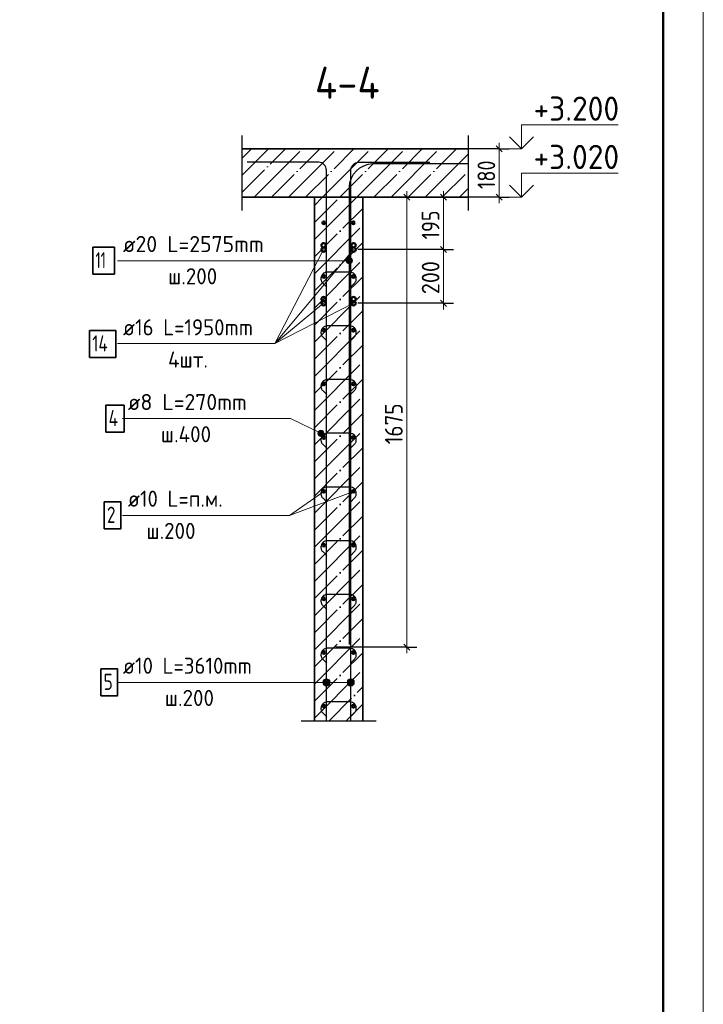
# Model space of a CAD drawing. Header units: millimetres. Extents: x -49773 to 2322955, y -3321 to 58485.
# Tile 38 of 256: x 176640 to 185129, y 8312 to 20531. Entities that reach past the tile are written whole.
import ezdxf

# ---------------------------------------------------------------- set-up
doc = ezdxf.new("R2010")
doc.units = ezdxf.units.MM
doc.linetypes.add('______11', pattern=[500, 400, -50, 0, -50])
doc.linetypes.add('______5', pattern=[1100, 800, -100, 100, -100])
for name, color, linetype, lineweight in [('Standard', 7, 'Continuous', 25), ('Арм.стержн. вертикальными 1', 22, 'Continuous', 35), ('Арм.стержн.горизонт. 1', 180, 'Continuous', 35), ('Арм.стержн.горизонт. 2', 202, 'Continuous', 35), ('Высотная отметки_ общее', 7, 'Continuous', 13), ('Перекрытие_ общее', 7, 'Continuous', 35), ('Размерная линия_ общее', 7, 'Continuous', 13), ('Стена_ общее', 7, 'Continuous', 35)]:
    doc.layers.add(name, color=color, linetype=linetype, lineweight=lineweight)
doc.layers.add('Арм.стержн. вертикальными 2', color=7, linetype='Continuous', lineweight=35, true_color=0x006e00)
doc.layers.add('Арм.стержн.Стяжки', color=7, linetype='Continuous', lineweight=35, true_color=0x501e0f)
doc.styles.add('ISOCPEUR', font='txt')

msp = doc.modelspace()

# ---------------------------------------------------------------- hatches: boundary and pattern name
at = {"layer": 'Арм.стержн. вертикальными 1', "linetype": 'Continuous', "lineweight": 13, "transparency": 33554687}
for points in [[(180411.2, 12329.4), (180427.4, 12268.2), (180427.4, 12345.6)], [(180411.2, 12329.4), (180427.4, 12268.2), (180427.4, 12345.6)], [(180427.4, 12345.6), (180449.9, 12261.9), (180449.9, 12351.9)], [(180427.4, 12345.6), (180449.9, 12261.9), (180449.9, 12351.9)], [(180427.4, 12345.6), (180427.4, 12268.2), (180449.9, 12261.9)], [(180427.4, 12345.6), (180427.4, 12268.2), (180449.9, 12261.9)], [(180449.9, 12351.9), (180449.9, 12261.9), (180472.4, 12268.2)], [(180449.9, 12351.9), (180472.4, 12268.2), (180472.4, 12345.6)], [(180449.9, 12351.9), (180449.9, 12261.9), (180472.4, 12268.2)], [(180449.9, 12351.9), (180472.4, 12268.2), (180472.4, 12345.6)], [(180472.4, 12345.6), (180472.4, 12268.2), (180488.6, 12284.4)], [(180472.4, 12345.6), (180488.6, 12284.4), (180488.6, 12329.4)], [(180472.4, 12345.6), (180472.4, 12268.2), (180488.6, 12284.4)], [(180472.4, 12345.6), (180488.6, 12284.4), (180488.6, 12329.4)], [(180711.2, 12329.4), (180727.4, 12268.2), (180727.4, 12345.6)], [(180711.2, 12329.4), (180727.4, 12268.2), (180727.4, 12345.6)], [(180727.4, 12345.6), (180749.9, 12261.9), (180749.9, 12351.9)], [(180727.4, 12345.6), (180749.9, 12261.9), (180749.9, 12351.9)], [(180727.4, 12345.6), (180727.4, 12268.2), (180749.9, 12261.9)], [(180727.4, 12345.6), (180727.4, 12268.2), (180749.9, 12261.9)], [(180749.9, 12351.9), (180749.9, 12261.9), (180772.4, 12268.2)], [(180749.9, 12351.9), (180772.4, 12268.2), (180772.4, 12345.6)], [(180749.9, 12351.9), (180749.9, 12261.9), (180772.4, 12268.2)], [(180749.9, 12351.9), (180772.4, 12268.2), (180772.4, 12345.6)], [(180772.4, 12345.6), (180772.4, 12268.2), (180788.6, 12284.4)], [(180772.4, 12345.6), (180788.6, 12284.4), (180788.6, 12329.4)], [(180772.4, 12345.6), (180772.4, 12268.2), (180788.6, 12284.4)], [(180772.4, 12345.6), (180788.6, 12284.4), (180788.6, 12329.4)], [(180411.2, 12284.4), (180411.2, 12329.4), (180404.9, 12306.9)], [(180411.2, 12284.4), (180411.2, 12329.4), (180404.9, 12306.9)], [(180411.2, 12329.4), (180411.2, 12284.4), (180427.4, 12268.2)], [(180411.2, 12329.4), (180411.2, 12284.4), (180427.4, 12268.2)], [(180488.6, 12329.4), (180488.6, 12284.4), (180494.9, 12306.9)], [(180488.6, 12329.4), (180488.6, 12284.4), (180494.9, 12306.9)], [(180711.2, 12284.4), (180711.2, 12329.4), (180704.9, 12306.9)], [(180711.2, 12284.4), (180711.2, 12329.4), (180704.9, 12306.9)], [(180711.2, 12329.4), (180711.2, 12284.4), (180727.4, 12268.2)], [(180711.2, 12329.4), (180711.2, 12284.4), (180727.4, 12268.2)], [(180788.6, 12329.4), (180788.6, 12284.4), (180794.9, 12306.9)], [(180788.6, 12329.4), (180788.6, 12284.4), (180794.9, 12306.9)]]:
    msp.add_hatch(color=7, dxfattribs=at).paths.add_polyline_path(points)
at = {"layer": 'Арм.стержн. вертикальными 2', "linetype": 'Continuous', "lineweight": 13, "transparency": 33554687}
for points in [[(180701, 17521.5), (180701, 17559), (180695.7, 17540.2)], [(180701, 17559), (180714.5, 17508), (180714.5, 17572.5)], [(180701, 17559), (180701, 17521.5), (180714.5, 17508)], [(180714.5, 17572.5), (180733.2, 17502.7), (180733.2, 17577.7)], [(180714.5, 17572.5), (180714.5, 17508), (180733.2, 17502.7)], [(180733.2, 17577.7), (180733.2, 17502.7), (180752, 17508)], [(180733.2, 17577.7), (180752, 17508), (180752, 17572.5)], [(180752, 17572.5), (180752, 17508), (180765.5, 17521.5)], [(180752, 17572.5), (180765.5, 17521.5), (180765.5, 17559)], [(180765.5, 17559), (180765.5, 17521.5), (180770.7, 17540.2)]]:
    msp.add_hatch(color=7, dxfattribs=at).paths.add_polyline_path(points)
at = {"layer": 'Арм.стержн.Стяжки', "linetype": 'Continuous', "lineweight": 13, "transparency": 33554687}
for points in [[(180342.7, 15395), (180359, 15428.8), (180346.1, 15414.2)], [(180359, 15428.8), (180342.7, 15395), (180349, 15377)], [(180359, 15428.8), (180349, 15377), (180377, 15435.1)], [(180377, 15435.1), (180349, 15377), (180363.6, 15364.1)], [(180377, 15435.1), (180363.6, 15364.1), (180396.2, 15431.7)], [(180396.2, 15431.7), (180363.6, 15364.1), (180382.7, 15360.7)], [(180396.2, 15431.7), (180382.7, 15360.7), (180410.8, 15418.8)], [(180410.8, 15418.8), (180382.7, 15360.7), (180400.8, 15367)], [(180410.8, 15418.8), (180400.8, 15367), (180417.1, 15400.8)], [(180417.1, 15400.8), (180400.8, 15367), (180413.6, 15381.6)]]:
    msp.add_hatch(color=7, dxfattribs=at).paths.add_polyline_path(points)

# ---------------------------------------------------------------- linework, layer by layer
at = {"layer": 'Standard', "color": 7, "linetype": 'Continuous', "lineweight": 25, "transparency": 33554687}
for p, q in [((179398.6, 19094.6), (179398.6, 18161.2)), ((182211.5, 18161.2), (182211.5, 19094.6)), ((181066.5, 11827.5), (180133.2, 11827.5))]:
    msp.add_line(p, q, dxfattribs=at)
at = {"layer": 'Standard', "color": 253, "linetype": '______11', "lineweight": 13, "true_color": 0xababab, "transparency": 33554687}
for p, q in [((179398.6, 18809.4), (179517.1, 18927.9)), ((179398.6, 18385.1), (179941.4, 18927.9)), ((179765.6, 18327.9), (180365.6, 18927.9)), ((180189.9, 18327.9), (180789.9, 18927.9)), ((180614.2, 18327.9), (181214.2, 18927.9)), ((181038.4, 18327.9), (181638.4, 18927.9)), ((181462.7, 18327.9), (182062.7, 18927.9)), ((181887, 18327.9), (182211.5, 18652.4))]:
    msp.add_line(p, q, dxfattribs=at)
at = {"layer": 'Standard', "color": 253, "linetype": '______5', "lineweight": 13, "true_color": 0xababab, "transparency": 33554687}
for p, q in [((179398.6, 18597.3), (179729.2, 18927.9)), ((179553.5, 18327.9), (180153.5, 18927.9)), ((179977.8, 18327.9), (180577.8, 18927.9)), ((180402, 18327.9), (181002, 18927.9)), ((180826.3, 18327.9), (181426.3, 18927.9)), ((181250.6, 18327.9), (181850.6, 18927.9)), ((181674.8, 18327.9), (182211.5, 18864.5)), ((182099.1, 18327.9), (182211.5, 18440.3))]:
    msp.add_line(p, q, dxfattribs=at)
at = {"layer": 'Standard', "color": 7, "linetype": 'Continuous', "lineweight": 35, "transparency": 33554687}
for p, q in [((182211.5, 18927.9), (179398.6, 18927.9)), ((179398.6, 18327.9), (180299.9, 18327.9)), ((180299.9, 18327.9), (180299.9, 11827.5)), ((180899.9, 11827.5), (180899.9, 18327.9)), ((180899.9, 18327.9), (182211.5, 18327.9))]:
    msp.add_line(p, q, dxfattribs=at)
at = {"layer": 'Standard', "color": 253, "linetype": '______11', "lineweight": 35, "true_color": 0xababab, "transparency": 33554687}
for p, q in [((180299.9, 18013.6), (180614.2, 18327.9)), ((180299.9, 17589.3), (180899.9, 18189.3)), ((180299.9, 17165.1), (180899.9, 17765.1)), ((180299.9, 16740.8), (180899.9, 17340.8)), ((180299.9, 16316.5), (180899.9, 16916.6)), ((180299.9, 15892.3), (180899.9, 16492.3)), ((180299.9, 15468), (180899.9, 16068)), ((180299.9, 15043.8), (180899.9, 15643.8)), ((180299.9, 14619.5), (180899.9, 15219.5)), ((180299.9, 14195.2), (180899.9, 14795.2)), ((180299.9, 13771), (180899.9, 14371)), ((180299.9, 13346.7), (180899.9, 13946.7)), ((180299.9, 12922.4), (180899.9, 13522.4)), ((180299.9, 12498.2), (180899.9, 13098.2)), ((180299.9, 12073.9), (180899.9, 12673.9)), ((180477.7, 11827.5), (180899.9, 12249.6))]:
    msp.add_line(p, q, dxfattribs=at)
at = {"layer": 'Standard', "color": 253, "linetype": '______5', "lineweight": 35, "true_color": 0xababab, "transparency": 33554687}
for p, q in [((180299.9, 17801.5), (180826.3, 18327.9)), ((180299.9, 18225.7), (180402, 18327.9)), ((180299.9, 17377.2), (180899.9, 17977.2)), ((180299.9, 16952.9), (180899.9, 17552.9)), ((180299.9, 16528.7), (180899.9, 17128.7)), ((180299.9, 16104.4), (180899.9, 16704.4)), ((180299.9, 15680.2), (180899.9, 16280.2)), ((180299.9, 15255.9), (180899.9, 15855.9)), ((180299.9, 14831.6), (180899.9, 15431.6)), ((180299.9, 14407.4), (180899.9, 15007.4)), ((180299.9, 13983.1), (180899.9, 14583.1)), ((180299.9, 13558.8), (180899.9, 14158.8)), ((180299.9, 13134.6), (180899.9, 13734.6)), ((180299.9, 12710.3), (180899.9, 13310.3)), ((180299.9, 12286), (180899.9, 12886)), ((180299.9, 11861.8), (180899.9, 12461.8)), ((180689.8, 11827.5), (180899.9, 12037.5))]:
    msp.add_line(p, q, dxfattribs=at)
at = {"layer": 'Standard', "color": 7, "linetype": 'Continuous', "lineweight": 13, "transparency": 33554687}
msp.add_line((180783.2, 14677.9), (179989.6, 14380), dxfattribs=at)
msp.add_lwpolyline([(125728.6, -1041.8), (185128.6, -1041.8), (185128.6, 40958.2), (125728.6, 40958.2), (125728.6, -1041.8)], close=True, dxfattribs=at)
at = {"layer": 'Standard', "color": 7, "linetype": 'Continuous', "lineweight": 50, "transparency": 33554687}
msp.add_lwpolyline([(127728.6, 40458.2), (184628.6, 40458.2), (184628.6, -541.8), (127728.6, -541.8), (127728.6, 40458.2)], close=True, dxfattribs=at)
at = {"layer": 'Арм.стержн. вертикальными 1', "color": 7, "linetype": 'Continuous', "lineweight": 13, "transparency": 33554687}
for p, q in [((180449.9, 12351.9), (180449.9, 12351.9)), ((180449.9, 12351.9), (180449.9, 12351.9)), ((180749.9, 12351.9), (180749.9, 12351.9)), ((180749.9, 12351.9), (180749.9, 12351.9)), ((177855.3, 12306.9), (179808.6, 12306.9)), ((179808.6, 12306.9), (180749.9, 12306.9)), ((179808.6, 12306.9), (180749.9, 12306.9)), ((179808.6, 12306.9), (180449.9, 12306.9)), ((179808.6, 12306.9), (180449.9, 12306.9)), ((180404.9, 12306.9), (180404.9, 12306.9)), ((180404.9, 12306.9), (180404.9, 12306.9)), ((180449.9, 12261.9), (180449.9, 12261.9)), ((180449.9, 12261.9), (180449.9, 12261.9)), ((180494.9, 12306.9), (180494.9, 12306.9)), ((180494.9, 12306.9), (180494.9, 12306.9)), ((180704.9, 12306.9), (180704.9, 12306.9)), ((180704.9, 12306.9), (180704.9, 12306.9)), ((180749.9, 12261.9), (180749.9, 12261.9)), ((180749.9, 12261.9), (180749.9, 12261.9)), ((180794.9, 12306.9), (180794.9, 12306.9)), ((180794.9, 12306.9), (180794.9, 12306.9))]:
    msp.add_line(p, q, dxfattribs=at)
at = {"layer": 'Арм.стержн. вертикальными 1', "color": 4, "linetype": 'Continuous', "lineweight": 25, "transparency": 33554687}
for points in [[(180449.9, 11827.5), (180449.9, 18665.6), (180447.4, 18683.3), (180441.4, 18701.5), (180432, 18718.2), (180420.6, 18731.9), (180406.9, 18743.4), (180390.1, 18752.8), (180371.9, 18758.8), (180354.2, 18761.2), (179466.5, 18761.2)], [(180449.9, 11827.5), (180449.9, 18665.6), (180447.4, 18683.3), (180441.4, 18701.5), (180432, 18718.2), (180420.6, 18731.9), (180406.9, 18743.4), (180390.1, 18752.8), (180371.9, 18758.8), (180354.2, 18761.2), (179466.5, 18761.2)], [(180749.9, 11827.5), (180749.9, 18665.6), (180752.3, 18683.3), (180758.3, 18701.5), (180767.7, 18718.2), (180779.2, 18731.9), (180792.9, 18743.4), (180809.6, 18752.8), (180827.8, 18758.8), (180845.5, 18761.2), (181733.2, 18761.2)], [(180749.9, 11827.5), (180749.9, 18665.6), (180752.3, 18683.3), (180758.3, 18701.5), (180767.7, 18718.2), (180779.2, 18731.9), (180792.9, 18743.4), (180809.6, 18752.8), (180827.8, 18758.8), (180845.5, 18761.2), (181733.2, 18761.2)]]:
    msp.add_lwpolyline(points, dxfattribs=at)
at = {"layer": 'Арм.стержн. вертикальными 1', "color": 7, "linetype": 'Continuous', "lineweight": 35, "transparency": 33554687}
msp.add_lwpolyline([(177648.6, 12140.2), (177855.3, 12140.2), (177855.3, 12473.6), (177648.6, 12473.6), (177648.6, 12140.2)], dxfattribs=at)
at = {"layer": 'Арм.стержн. вертикальными 1', "color": 7, "linetype": 'Continuous', "lineweight": 13, "transparency": 33554687}
for centre in [(180449.9, 12306.9), (180449.9, 12306.9), (180749.9, 12306.9), (180749.9, 12306.9)]:
    msp.add_circle(centre, 45, dxfattribs=at)
at = {"layer": 'Арм.стержн. вертикальными 2', "color": 7, "linetype": 'Continuous', "lineweight": 13, "transparency": 33554687}
for p, q in [((177855.3, 17540.2), (179888.6, 17540.2)), ((179888.6, 17540.2), (180733.2, 17540.2)), ((180695.7, 17540.2), (180695.7, 17540.2)), ((180733.2, 17577.7), (180733.2, 17577.7)), ((180733.2, 17502.7), (180733.2, 17502.7)), ((180770.7, 17540.2), (180770.7, 17540.2))]:
    msp.add_line(p, q, dxfattribs=at)
at = {"layer": 'Арм.стержн. вертикальными 2', "color": 33, "linetype": 'Continuous', "lineweight": 25, "true_color": 0xf0a546, "transparency": 33554687}
msp.add_lwpolyline([(180733.2, 12777.9), (180733.2, 18457.6), (180740.6, 18510.7), (180758.6, 18565.4), (180786.7, 18615.6), (180821.1, 18656.7), (180862.2, 18691.1), (180912.4, 18719.2), (180967, 18737.2), (181020.1, 18744.6), (182211.5, 18744.6)], dxfattribs=at)
at = {"layer": 'Арм.стержн. вертикальными 2', "color": 7, "linetype": 'Continuous', "lineweight": 35, "transparency": 33554687}
msp.add_lwpolyline([(177548.6, 17373.6), (177815.3, 17373.6), (177815.3, 17706.9), (177548.6, 17706.9), (177548.6, 17373.6)], dxfattribs=at)
at = {"layer": 'Арм.стержн. вертикальными 2', "color": 7, "linetype": 'Continuous', "lineweight": 13, "transparency": 33554687}
msp.add_circle((180733.2, 17540.2), 37.5, dxfattribs=at)
at = {"layer": 'Арм.стержн.горизонт. 1', "color": 7, "linetype": 'Continuous', "lineweight": 13, "transparency": 33554687}
for p, q in [((179989.6, 14380), (180416.5, 14677.9)), ((177916.2, 14380), (179989.6, 14380))]:
    msp.add_line(p, q, dxfattribs=at)
at = {"layer": 'Арм.стержн.горизонт. 1', "color": 7, "linetype": 'Continuous', "lineweight": 35, "transparency": 33554687}
msp.add_lwpolyline([(177689.6, 14213.3), (177896.2, 14213.3), (177896.2, 14546.7), (177689.6, 14546.7), (177689.6, 14213.3)], dxfattribs=at)
at = {"layer": 'Арм.стержн.горизонт. 1', "color": 4, "linetype": 'Continuous', "lineweight": 50, "transparency": 33554687}
for centre in [(180416.5, 18011.2), (180783.2, 18011.2), (180416.5, 17344.6), (180783.2, 17344.6), (180416.5, 16677.9), (180783.2, 16677.9), (180416.5, 16011.2), (180783.2, 16011.2), (180416.5, 15344.6), (180783.2, 15344.6), (180416.5, 14677.9), (180783.2, 14677.9), (180416.5, 14011.2), (180783.2, 14011.2), (180416.5, 13344.6), (180783.2, 13344.6), (180416.5, 12677.9), (180783.2, 12677.9), (180416.5, 12011.2), (180783.2, 12011.2)]:
    msp.add_circle(centre, 16.7, dxfattribs=at)
at = {"layer": 'Арм.стержн.горизонт. 2', "color": 7, "linetype": 'Continuous', "lineweight": 13, "transparency": 33554687}
for p, q in [((179808.6, 16513.5), (180786.5, 17677.9)), ((179808.6, 16513.5), (180413.4, 17677.9)), ((179808.6, 16513.5), (180413.2, 17011.2)), ((179808.6, 16513.5), (180786.5, 17011.2)), ((177855.3, 16513.5), (179808.6, 16513.5))]:
    msp.add_line(p, q, dxfattribs=at)
at = {"layer": 'Арм.стержн.горизонт. 2', "color": 7, "linetype": 'Continuous', "lineweight": 35, "transparency": 33554687}
msp.add_lwpolyline([(177508.6, 16340.2), (177835.3, 16340.2), (177835.3, 16673.6), (177508.6, 16673.6), (177508.6, 16340.2)], dxfattribs=at)
at = {"layer": 'Арм.стержн.горизонт. 2', "color": 5, "linetype": 'Continuous', "lineweight": 50, "true_color": 0x1c1cff, "transparency": 33554687}
for centre in [(180413.2, 17731.2), (180786.5, 17731.2), (180413.4, 17677.9), (180786.5, 17677.9), (180413.2, 17064.6), (180413.2, 17011.2), (180786.5, 17064.6), (180786.5, 17011.2)]:
    msp.add_circle(centre, 26.7, dxfattribs=at)
at = {"layer": 'Арм.стержн.Стяжки', "color": 7, "linetype": 'Continuous', "lineweight": 13, "transparency": 33554687}
for p, q in [((177916.2, 15580), (180002.9, 15580)), ((180002.9, 15580), (180379.9, 15397.9)), ((180346.1, 15414.2), (180346.1, 15414.2)), ((180396.2, 15431.7), (180396.2, 15431.7)), ((180363.6, 15364.1), (180363.6, 15364.1)), ((180413.6, 15381.6), (180413.6, 15381.6))]:
    msp.add_line(p, q, dxfattribs=at)
at = {"layer": 'Арм.стержн.Стяжки', "color": 40, "linetype": 'Continuous', "lineweight": 25, "transparency": 33554687}
for points in [[(180747.2, 17212.1), (180797.7, 17262.6), (180802.5, 17268.1), (180806.9, 17274.2), (180810.7, 17280.6), (180813.8, 17287.3), (180816.3, 17294.2), (180818.2, 17301.4), (180819.4, 17308.8), (180819.9, 17316.1), (180819.9, 17321.4), (180817.9, 17335.5), (180813.1, 17350.1), (180805.6, 17363.5), (180796.4, 17374.5), (180785.5, 17383.6), (180772.1, 17391.1), (180757.5, 17395.9), (180743.4, 17397.9), (180456.4, 17397.9), (180442.2, 17395.9), (180427.7, 17391.1), (180414.3, 17383.6), (180403.3, 17374.5), (180394.2, 17363.5), (180386.7, 17350.1), (180381.9, 17335.5), (180379.9, 17321.4), (180379.9, 17316.1), (180380.4, 17308.8), (180381.6, 17301.4), (180383.5, 17294.2), (180386, 17287.3), (180389.1, 17280.6), (180392.9, 17274.2), (180397.2, 17268.1), (180402.1, 17262.6), (180452.5, 17212.1)], [(180747.2, 16545.5), (180797.7, 16595.9), (180802.5, 16601.4), (180806.9, 16607.5), (180810.7, 16614), (180813.8, 16620.6), (180816.3, 16627.5), (180818.2, 16634.8), (180819.4, 16642.2), (180819.9, 16649.5), (180819.9, 16654.7), (180817.9, 16668.9), (180813.1, 16683.4), (180805.6, 16696.8), (180796.4, 16707.8), (180785.5, 16717), (180772.1, 16724.5), (180757.5, 16729.3), (180743.4, 16731.2), (180456.4, 16731.2), (180442.2, 16729.3), (180427.7, 16724.5), (180414.3, 16717), (180403.3, 16707.8), (180394.2, 16696.8), (180386.7, 16683.4), (180381.9, 16668.9), (180379.9, 16654.7), (180379.9, 16649.5), (180380.4, 16642.2), (180381.6, 16634.8), (180383.5, 16627.5), (180386, 16620.6), (180389.1, 16614), (180392.9, 16607.5), (180397.2, 16601.4), (180402.1, 16595.9), (180452.5, 16545.5)], [(180747.2, 15878.8), (180797.7, 15929.2), (180802.5, 15934.8), (180806.9, 15940.8), (180810.7, 15947.3), (180813.8, 15953.9), (180816.3, 15960.9), (180818.2, 15968.1), (180819.4, 15975.5), (180819.9, 15982.8), (180819.9, 15988), (180817.9, 16002.2), (180813.1, 16016.8), (180805.6, 16030.2), (180796.4, 16041.1), (180785.5, 16050.3), (180772.1, 16057.8), (180757.5, 16062.6), (180743.4, 16064.6), (180456.4, 16064.6), (180442.2, 16062.6), (180427.7, 16057.8), (180414.3, 16050.3), (180403.3, 16041.1), (180394.2, 16030.2), (180386.7, 16016.8), (180381.9, 16002.2), (180379.9, 15988), (180379.9, 15982.8), (180380.4, 15975.5), (180381.6, 15968.1), (180383.5, 15960.9), (180386, 15953.9), (180389.1, 15947.3), (180392.9, 15940.8), (180397.2, 15934.8), (180402.1, 15929.2), (180452.5, 15878.8)], [(180747.2, 15212.1), (180797.7, 15262.6), (180802.5, 15268.1), (180806.9, 15274.2), (180810.7, 15280.6), (180813.8, 15287.3), (180816.3, 15294.2), (180818.2, 15301.4), (180819.4, 15308.8), (180819.9, 15316.1), (180819.9, 15321.4), (180817.9, 15335.5), (180813.1, 15350.1), (180805.6, 15363.5), (180796.4, 15374.5), (180785.5, 15383.6), (180772.1, 15391.1), (180757.5, 15395.9), (180743.4, 15397.9), (180456.4, 15397.9), (180442.2, 15395.9), (180427.7, 15391.1), (180414.3, 15383.6), (180403.3, 15374.5), (180394.2, 15363.5), (180386.7, 15350.1), (180381.9, 15335.5), (180379.9, 15321.4), (180379.9, 15316.1), (180380.4, 15308.8), (180381.6, 15301.4), (180383.5, 15294.2), (180386, 15287.3), (180389.1, 15280.6), (180392.9, 15274.2), (180397.2, 15268.1), (180402.1, 15262.6), (180452.5, 15212.1)], [(180747.2, 14545.5), (180797.7, 14595.9), (180802.5, 14601.4), (180806.9, 14607.5), (180810.7, 14614), (180813.8, 14620.6), (180816.3, 14627.5), (180818.2, 14634.8), (180819.4, 14642.2), (180819.9, 14649.5), (180819.9, 14654.7), (180817.9, 14668.9), (180813.1, 14683.4), (180805.6, 14696.8), (180796.4, 14707.8), (180785.5, 14717), (180772.1, 14724.5), (180757.5, 14729.3), (180743.4, 14731.2), (180456.4, 14731.2), (180442.2, 14729.3), (180427.7, 14724.5), (180414.3, 14717), (180403.3, 14707.8), (180394.2, 14696.8), (180386.7, 14683.4), (180381.9, 14668.9), (180379.9, 14654.7), (180379.9, 14649.5), (180380.4, 14642.2), (180381.6, 14634.8), (180383.5, 14627.5), (180386, 14620.6), (180389.1, 14614), (180392.9, 14607.5), (180397.2, 14601.4), (180402.1, 14595.9), (180452.5, 14545.5)], [(180747.2, 13878.8), (180797.7, 13929.2), (180802.5, 13934.8), (180806.9, 13940.8), (180810.7, 13947.3), (180813.8, 13953.9), (180816.3, 13960.9), (180818.2, 13968.1), (180819.4, 13975.5), (180819.9, 13982.8), (180819.9, 13988), (180817.9, 14002.2), (180813.1, 14016.8), (180805.6, 14030.2), (180796.4, 14041.1), (180785.5, 14050.3), (180772.1, 14057.8), (180757.5, 14062.6), (180743.4, 14064.6), (180456.4, 14064.6), (180442.2, 14062.6), (180427.7, 14057.8), (180414.3, 14050.3), (180403.3, 14041.1), (180394.2, 14030.2), (180386.7, 14016.8), (180381.9, 14002.2), (180379.9, 13988), (180379.9, 13982.8), (180380.4, 13975.5), (180381.6, 13968.1), (180383.5, 13960.9), (180386, 13953.9), (180389.1, 13947.3), (180392.9, 13940.8), (180397.2, 13934.8), (180402.1, 13929.2), (180452.5, 13878.8)], [(180747.2, 13212.1), (180797.7, 13262.6), (180802.5, 13268.1), (180806.9, 13274.2), (180810.7, 13280.6), (180813.8, 13287.3), (180816.3, 13294.2), (180818.2, 13301.4), (180819.4, 13308.8), (180819.9, 13316.1), (180819.9, 13321.4), (180817.9, 13335.5), (180813.1, 13350.1), (180805.6, 13363.5), (180796.4, 13374.5), (180785.5, 13383.6), (180772.1, 13391.1), (180757.5, 13395.9), (180743.4, 13397.9), (180456.4, 13397.9), (180442.2, 13395.9), (180427.7, 13391.1), (180414.3, 13383.6), (180403.3, 13374.5), (180394.2, 13363.5), (180386.7, 13350.1), (180381.9, 13335.5), (180379.9, 13321.4), (180379.9, 13316.1), (180380.4, 13308.8), (180381.6, 13301.4), (180383.5, 13294.2), (180386, 13287.3), (180389.1, 13280.6), (180392.9, 13274.2), (180397.2, 13268.1), (180402.1, 13262.6), (180452.5, 13212.1)], [(180747.2, 12545.5), (180797.7, 12595.9), (180802.5, 12601.4), (180806.9, 12607.5), (180810.7, 12614), (180813.8, 12620.6), (180816.3, 12627.5), (180818.2, 12634.8), (180819.4, 12642.1), (180819.9, 12649.5), (180819.9, 12654.7), (180817.9, 12668.9), (180813.1, 12683.4), (180805.6, 12696.8), (180796.4, 12707.8), (180785.5, 12717), (180772.1, 12724.5), (180757.5, 12729.3), (180743.4, 12731.2), (180456.4, 12731.2), (180442.2, 12729.3), (180427.7, 12724.5), (180414.3, 12717), (180403.3, 12707.8), (180394.2, 12696.8), (180386.7, 12683.4), (180381.9, 12668.9), (180379.9, 12654.7), (180379.9, 12649.5), (180380.4, 12642.1), (180381.6, 12634.8), (180383.5, 12627.5), (180386, 12620.6), (180389.1, 12614), (180392.9, 12607.5), (180397.2, 12601.4), (180402.1, 12595.9), (180452.5, 12545.5)], [(180747.2, 11878.8), (180797.7, 11929.2), (180802.5, 11934.8), (180806.9, 11940.8), (180810.7, 11947.3), (180813.8, 11953.9), (180816.3, 11960.9), (180818.2, 11968.1), (180819.4, 11975.5), (180819.9, 11982.8), (180819.9, 11988), (180817.9, 12002.2), (180813.1, 12016.8), (180805.6, 12030.2), (180796.4, 12041.1), (180785.5, 12050.3), (180772.1, 12057.8), (180757.5, 12062.6), (180743.4, 12064.6), (180456.4, 12064.6), (180442.2, 12062.6), (180427.7, 12057.8), (180414.3, 12050.3), (180403.3, 12041.1), (180394.2, 12030.2), (180386.7, 12016.8), (180381.9, 12002.2), (180379.9, 11988), (180379.9, 11982.8), (180380.4, 11975.5), (180381.6, 11968.1), (180383.5, 11960.9), (180386, 11953.9), (180389.1, 11947.3), (180392.9, 11940.8), (180397.2, 11934.8), (180402.1, 11929.2), (180452.5, 11878.8)]]:
    msp.add_lwpolyline(points, dxfattribs=at)
at = {"layer": 'Арм.стержн.Стяжки', "color": 7, "linetype": 'Continuous', "lineweight": 35, "transparency": 33554687}
msp.add_lwpolyline([(177709.6, 15413.3), (177936.2, 15413.3), (177936.2, 15746.7), (177709.6, 15746.7), (177709.6, 15413.3)], dxfattribs=at)
at = {"layer": 'Арм.стержн.Стяжки', "color": 7, "linetype": 'Continuous', "lineweight": 13, "transparency": 33554687}
msp.add_circle((180379.9, 15397.9), 37.5, dxfattribs=at)
at = {"layer": 'Высотная отметки_ общее', "color": 7, "linetype": 'Continuous', "lineweight": 13, "transparency": 33554687}
for p, q in [((182870, 18927.9), (182870, 19227.9)), ((182870, 19227.9), (184070, 19227.9)), ((182870, 18927.9), (182720, 19077.9)), ((182870, 18927.9), (183020, 19077.9)), ((182870, 18927.9), (182649.5, 18927.9)), ((182870, 18927.9), (182870, 18927.9)), ((182870, 18927.9), (182870, 18927.9)), ((182870, 18927.9), (182870, 18927.9)), ((182870, 18927.9), (182870, 18927.9)), ((182870, 18327.9), (182870, 18627.9)), ((182870, 18627.9), (184070, 18627.9)), ((182870, 18327.9), (182720, 18477.9)), ((182870, 18327.9), (183020, 18477.9)), ((182870, 18327.9), (182649.5, 18327.9)), ((182870, 18327.9), (182870, 18327.9)), ((182870, 18327.9), (182870, 18327.9)), ((182870, 18327.9), (182870, 18327.9)), ((182870, 18327.9), (182870, 18327.9))]:
    msp.add_line(p, q, dxfattribs=at)
at = {"layer": 'Перекрытие_ общее', "color": 7, "linetype": 'Continuous', "lineweight": 13, "transparency": 33554687}
msp.add_line((180299.9, 18327.9), (180899.9, 18327.9), dxfattribs=at)
at = {"layer": 'Размерная линия_ общее', "color": 7, "linetype": 'Continuous', "lineweight": 25, "transparency": 33554687}
for p, q in [((182632.1, 18890.4), (182557.1, 18965.4)), ((181483, 18290.4), (181408, 18365.4)), ((181940.1, 18290.4), (181865.1, 18365.4)), ((182632.1, 18290.4), (182557.1, 18365.4)), ((181940.1, 17640.4), (181865.1, 17715.4)), ((181940.1, 16973.7), (181865.1, 17048.7)), ((181483, 12707.1), (181408, 12782.1))]:
    msp.add_line(p, q, dxfattribs=at)
at = {"layer": 'Размерная линия_ общее', "color": 7, "linetype": 'Continuous', "lineweight": 13, "transparency": 33554687}
for p, q in [((182594.6, 18927.9), (182594.6, 19002.9)), ((181445.5, 18327.9), (181445.5, 18402.9)), ((181902.6, 18327.9), (181902.6, 18402.9)), ((181902.6, 17677.9), (181902.6, 18327.9)), ((182594.6, 18327.9), (182594.6, 18252.9)), ((181902.6, 17011.2), (181902.6, 16936.2)), ((181445.5, 12744.6), (181445.5, 12669.6))]:
    msp.add_line(p, q, dxfattribs=at)
at = {"layer": 'Размерная линия_ общее', "color": 253, "linetype": 'Continuous', "lineweight": -3, "true_color": 0xa0a0a0, "transparency": 33554687}
for p, q in [((182594.6, 18927.9), (182066.5, 18927.9)), ((182594.6, 18927.9), (182469.6, 18927.9)), ((182594.6, 18927.9), (182719.6, 18927.9)), ((181445.5, 18327.9), (180966.5, 18327.9)), ((181445.5, 18327.9), (181320.5, 18327.9)), ((181445.5, 18327.9), (181570.5, 18327.9)), ((181902.6, 18327.9), (181777.6, 18327.9)), ((181902.6, 18327.9), (181899.7, 18327.9)), ((181902.6, 18327.9), (182027.6, 18327.9)), ((182594.6, 18327.9), (182066.5, 18327.9)), ((182594.6, 18327.9), (182469.6, 18327.9)), ((182594.6, 18327.9), (182719.6, 18327.9)), ((181902.6, 17677.9), (181777.6, 17677.9)), ((181902.6, 17677.9), (182027.6, 17677.9)), ((181902.6, 17011.2), (180839.9, 17011.2)), ((181902.6, 17011.2), (181777.6, 17011.2)), ((181902.6, 17011.2), (182027.6, 17011.2)), ((181445.5, 12744.6), (180566.5, 12744.6)), ((181445.5, 12744.6), (181320.5, 12744.6)), ((181445.5, 12744.6), (181570.5, 12744.6))]:
    msp.add_line(p, q, dxfattribs=at)
at = {"layer": 'Размерная линия_ общее', "color": 7, "linetype": 'Continuous', "lineweight": 13, "transparency": 33554687}
for points in [[(182594.6, 18327.9), (182594.6, 18350.4), (182594.6, 18350.4), (182594.6, 18927.9)], [(181445.5, 12744.6), (181445.5, 15207.2), (181445.5, 15207.2), (181445.5, 18327.9)], [(181902.6, 17011.2), (181902.6, 17054.9), (181902.6, 17054.9), (181902.6, 17677.9)]]:
    msp.add_lwpolyline(points, dxfattribs=at)
at = {"layer": 'Размерная линия_ общее', "color": 253, "linetype": 'Continuous', "lineweight": -3, "true_color": 0xa0a0a0, "transparency": 33554687}
msp.add_lwpolyline([(181902.6, 17677.9), (181885.6, 17677.9), (181885.6, 17677.9), (180839.9, 17677.9)], dxfattribs=at)
at = {"layer": 'Стена_ общее', "color": 7, "linetype": 'Continuous', "lineweight": 35, "transparency": 33554687}
msp.add_line((180899.9, 18327.9), (180299.9, 18327.9), dxfattribs=at)

# ---------------------------------------------------------------- texts
at = {"layer": 'Standard', "color": 7, "linetype": 'Continuous', "lineweight": 35, "transparency": 33554687, "insert": (180306.8, 19549.2), "char_height": 400, "width": 1103.386, "attachment_point": 7, "style": 'ISOCPEUR'}
msp.add_mtext('\\W0.92;4-4', dxfattribs=at)
at = {"layer": 'Арм.стержн. вертикальными 1', "color": 7, "linetype": 'Continuous', "lineweight": 25, "transparency": 33554687, "char_height": 200, "attachment_point": 7, "style": 'ISOCPEUR'}
for s, insert, width in [('\\W0.94;ø10 L=3610mm ', (177922, 12413.5), 1913.071), ('\\W0.78;5', (177682, 12213.5), 217.601), ('\\W0.95;ш.200 ', (178442, 12013.5), 874.669)]:
    msp.add_mtext(s, dxfattribs=dict(at, insert=insert, width=width))
at = {"layer": 'Арм.стержн. вертикальными 2', "color": 7, "linetype": 'Continuous', "lineweight": 25, "transparency": 33554687, "char_height": 200, "attachment_point": 7, "style": 'ISOCPEUR'}
for s, insert, width in [('\\W0.98;ø20 L=2575mm ', (177922, 17646.9), 1996.956), ('\\W0.63;11', (177582, 17446.9), 262.5), ('\\W0.95;ш.200 ', (178482, 17246.9), 874.662)]:
    msp.add_mtext(s, dxfattribs=dict(at, insert=insert, width=width))
at = {"layer": 'Арм.стержн.горизонт. 1', "color": 7, "linetype": 'Continuous', "lineweight": 25, "transparency": 33554687, "char_height": 200, "attachment_point": 7, "style": 'ISOCPEUR'}
for s, insert, width in [('\\W0.94;ø10 L=п.м.', (177982.9, 14486.7), 1333.213), ('\\W0.78;2', (177722.9, 14286.7), 217.611), ('\\W0.95;ш.200 ', (178212.9, 14086.7), 874.669)]:
    msp.add_mtext(s, dxfattribs=dict(at, insert=insert, width=width))
at = {"layer": 'Арм.стержн.горизонт. 2', "color": 7, "linetype": 'Continuous', "lineweight": 25, "transparency": 33554687, "char_height": 200, "attachment_point": 7, "style": 'ISOCPEUR'}
for s, insert, width in [('\\W0.94;ø16 L=1950mm ', (177922, 16613.5), 1913.071), ('\\W0.76;14', (177542, 16413.5), 336.373), ('\\W0.95;4шт. ', (178482, 16213.5), 794.38)]:
    msp.add_mtext(s, dxfattribs=dict(at, insert=insert, width=width))
at = {"layer": 'Арм.стержн.Стяжки', "color": 7, "linetype": 'Continuous', "lineweight": 25, "transparency": 33554687, "char_height": 200, "attachment_point": 7, "style": 'ISOCPEUR'}
for s, insert, width in [('\\W0.98;ø8 L=270mm ', (177982.9, 15686.7), 1716.835), ('\\W0.80;4', (177742.9, 15486.7), 239.886), ('\\W0.95;ш.400 ', (178392.9, 15286.7), 894.821)]:
    msp.add_mtext(s, dxfattribs=dict(at, insert=insert, width=width))
at = {"layer": 'Высотная отметки_ общее', "color": 7, "linetype": 'Continuous', "lineweight": 25, "transparency": 33554687, "char_height": 300, "width": 1281.438, "attachment_point": 7, "style": 'ISOCPEUR'}
for s, insert in [('\\W0.95;+3.200', (183020, 19277.9)), ('\\W0.95;+3.020', (183020, 18677.9))]:
    msp.add_mtext(s, dxfattribs=dict(at, insert=insert))
at = {"layer": 'Размерная линия_ общее', "color": 7, "linetype": 'Continuous', "lineweight": 25, "transparency": 33554687, "char_height": 220, "attachment_point": 7, "rotation": 90, "style": 'ISOCPEUR'}
for s, insert, width in [('\\W0.83;180', (182544.6, 18429.9), 508.571), ('\\W0.83;195', (181852.6, 17804.9), 508.571), ('\\W0.91;200', (181852.6, 17124.6), 561.988), ('\\W0.87;1675', (181395.5, 15261.2), 666.903)]:
    msp.add_mtext(s, dxfattribs=dict(at, insert=insert, width=width))

doc.saveas('drawing.dxf')
